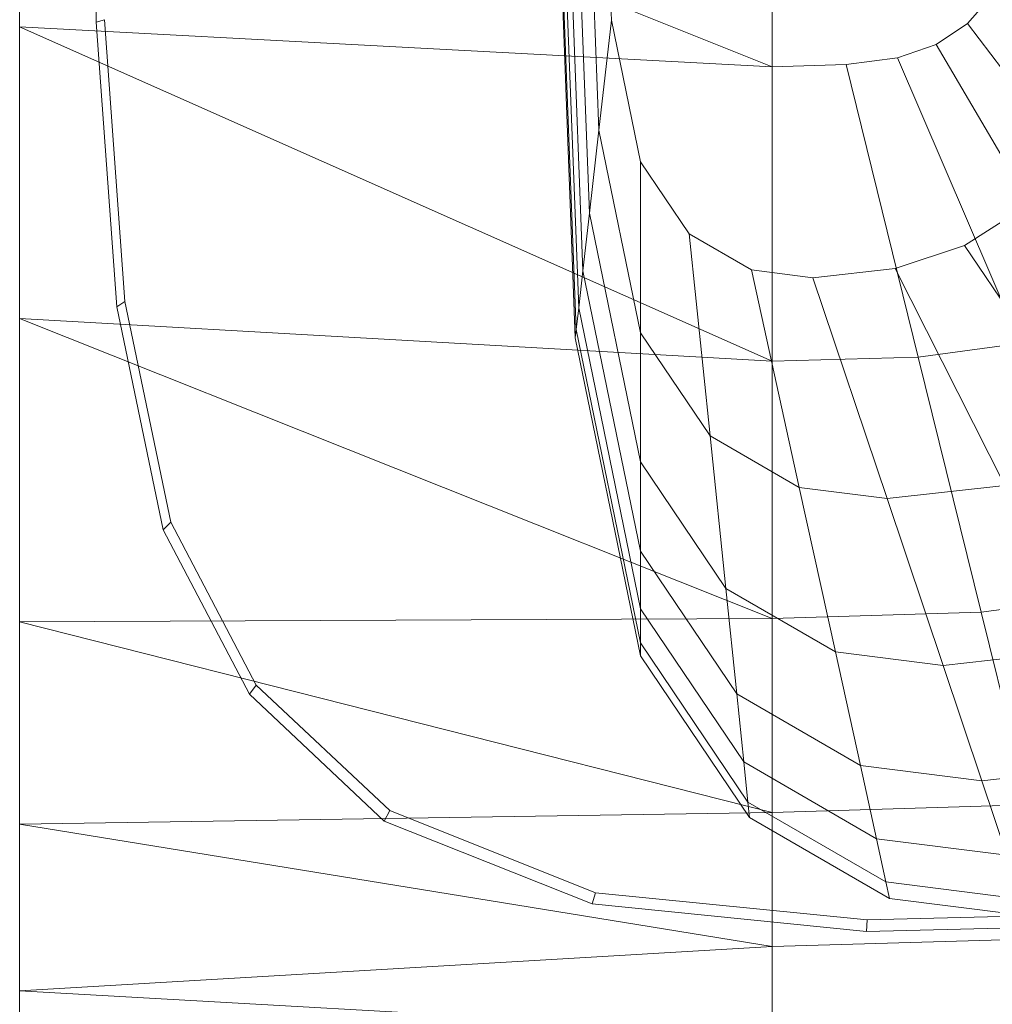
# Model space of a CAD drawing. Header units: metres. Extents: x 397.7 to 427.5, y 12.7 to 28.4.
# Tile 14 of 59: x 404.468 to 404.601, y 26.368 to 26.502. Entities that reach past the tile are written whole.
import ezdxf

# ---------------------------------------------------------------- set-up
doc = ezdxf.new("R2010")
doc.units = ezdxf.units.M
doc.layers.add('02_MOBILIARIO', color=7, linetype='Continuous', lineweight=18)
doc.layers.add('A-DETL-____-MBND', color=7, linetype='Continuous', lineweight=18)

# ---------------------------------------------------------------- blocks, each defined once
blk = doc.blocks.new('Family - Rentamans P2-152946-05_ENLLUMENAT_P2')
at = {"layer": 'A-DETL-____-MBND', "color": 253, "true_color": 0xaaaaaa}
for p, q in [((0, 0.36146), (0, 0.00406)), ((0, 0.18276), (0, 0.14702)), ((0, 0.18276), (0.10273, 0.14157)), ((0.01046, 0.14766), (0.00965, 0.18276)), ((0.07584, 0.10456), (0.07287, 0.18276)), ((0.07598, 0.10571), (0.07304, 0.18276)), ((0.07689, 0.11374), (0.07426, 0.18276)), ((0.07778, 0.12158), (0.07545, 0.18276)), ((0.07907, 0.13292), (0.07717, 0.18276)), ((0.08078, 0.14793), (0.07945, 0.18276)), ((0.10273, 0.18276), (0.10273, 0.14157)), ((0.07631, 0.10869), (0.074, 0.1695)), ((0.13282, 0.15143), (0.12937, 0.14751)), ((0.01159, 0.14801), (0.01046, 0.14766)), ((0.01437, 0.10952), (0.01159, 0.14801)), ((0.08078, 0.14793), (0.07907, 0.13292)), ((0.08473, 0.12861), (0.08078, 0.14793)), ((0, 0.14702), (0, 0.10722)), ((0.10273, 0.14157), (0, 0.14702)), ((0, 0.14702), (0.10273, 0.10137)), ((0.01327, 0.10879), (0.01046, 0.14766)), ((0.12937, 0.14751), (0.12509, 0.14464)), ((0.15537, 0.1131), (0.12937, 0.14751)), ((0.12509, 0.14464), (0.11983, 0.14281)), ((0.14692, 0.10743), (0.12509, 0.14464)), ((0.11983, 0.14281), (0.11281, 0.14187)), ((0.11983, 0.14281), (0.13653, 0.10383)), ((0.10273, 0.14157), (0.11281, 0.14187)), ((0.10273, 0.14157), (0.10273, 0.10137)), ((0.11281, 0.14187), (0.12264, 0.10196)), ((0.07907, 0.13292), (0.07778, 0.12158)), ((0.08473, 0.10527), (0.07907, 0.13292)), ((0.09137, 0.11877), (0.08473, 0.12861)), ((0.08473, 0.12861), (0.08473, 0.10527)), ((0.07778, 0.12158), (0.07689, 0.11374)), ((0.08473, 0.08764), (0.07778, 0.12158)), ((0.13667, 0.12213), (0.12897, 0.11719)), ((0.09989, 0.11385), (0.09137, 0.11877)), ((0.09137, 0.11877), (0.09423, 0.09119)), ((0.12897, 0.11719), (0.1195, 0.11406)), ((0.12897, 0.11719), (0.14804, 0.08893)), ((0.07689, 0.11374), (0.07631, 0.10869)), ((0.08473, 0.07545), (0.07689, 0.11374)), ((0.10826, 0.11279), (0.09989, 0.11385)), ((0.09989, 0.11385), (0.10642, 0.08414)), ((0.1195, 0.11406), (0.10826, 0.11279)), ((0.1195, 0.11406), (0.13449, 0.08444)), ((0.10826, 0.11279), (0.1184, 0.08263)), ((0.01437, 0.10952), (0.01327, 0.10879)), ((0.02062, 0.07939), (0.01437, 0.10952)), ((0.01958, 0.07835), (0.01327, 0.10879)), ((0.07631, 0.10869), (0.07598, 0.1057)), ((0.08473, 0.0676), (0.07631, 0.10869)), ((0, 0.10722), (0, 0.06579)), ((0.10273, 0.10137), (0, 0.10722)), ((0, 0.10722), (0.10273, 0.06628)), ((0.07598, 0.10571), (0.07584, 0.10456)), ((0.08473, 0.06296), (0.07598, 0.1057)), ((0.09423, 0.09119), (0.08473, 0.10527)), ((0.08473, 0.10527), (0.08473, 0.08764)), ((0.08473, 0.06117), (0.07584, 0.10456)), ((0.13653, 0.10383), (0.12264, 0.10196)), ((0.12264, 0.10196), (0.10273, 0.10137)), ((0.10273, 0.10137), (0.10273, 0.06628)), ((0.12264, 0.10196), (0.13123, 0.06713)), ((0.10642, 0.08414), (0.09423, 0.09119)), ((0.09423, 0.09119), (0.09638, 0.07036)), ((0.09638, 0.07036), (0.08473, 0.08764)), ((0.08473, 0.08764), (0.08473, 0.07545)), ((0.1184, 0.08263), (0.10642, 0.08414)), ((0.10642, 0.08414), (0.11135, 0.0617)), ((0.13449, 0.08444), (0.1184, 0.08263)), ((0.1184, 0.08263), (0.12606, 0.05985)), ((0.02062, 0.07939), (0.01958, 0.07835)), ((0.03228, 0.05718), (0.02062, 0.07939)), ((0.03136, 0.05592), (0.01958, 0.07835)), ((0.09788, 0.05596), (0.08473, 0.07545)), ((0.08473, 0.07545), (0.08473, 0.0676)), ((0.11135, 0.0617), (0.09638, 0.07036)), ((0.09638, 0.07036), (0.09788, 0.05596)), ((0.1511, 0.06981), (0.13123, 0.06713)), ((0.08473, 0.06296), (0.08473, 0.0676)), ((0.09884, 0.04668), (0.08473, 0.0676)), ((0.10273, 0.06628), (0, 0.06579)), ((0.13123, 0.06713), (0.10273, 0.06628)), ((0.10273, 0.06628), (0.10273, 0.03978)), ((0.13123, 0.06713), (0.13772, 0.04082)), ((0, 0.06579), (0, 0.03818)), ((0, 0.06579), (0.10273, 0.03978)), ((0.08473, 0.06117), (0.08473, 0.06296)), ((0.09941, 0.0412), (0.08473, 0.06296)), ((0.14581, 0.06207), (0.12606, 0.05985)), ((0.09963, 0.03908), (0.08473, 0.06117)), ((0.12606, 0.05985), (0.11135, 0.0617)), ((0.11135, 0.0617), (0.11476, 0.0462)), ((0.12606, 0.05985), (0.13135, 0.04411)), ((0.03228, 0.05718), (0.03136, 0.05592)), ((0.05051, 0.04004), (0.03228, 0.05718)), ((0.04977, 0.03861), (0.03136, 0.05592)), ((0.11476, 0.0462), (0.09788, 0.05596)), ((0.09788, 0.05596), (0.09884, 0.04668)), ((0.11696, 0.0362), (0.09884, 0.04668)), ((0.09884, 0.04668), (0.09941, 0.0412)), ((0.13135, 0.04411), (0.11476, 0.0462)), ((0.11476, 0.0462), (0.11696, 0.0362)), ((0.15363, 0.04662), (0.13135, 0.04411)), ((0.13135, 0.04411), (0.13476, 0.03396)), ((0.11825, 0.0303), (0.09941, 0.0412)), ((0.09941, 0.0412), (0.09963, 0.03908)), ((0.13772, 0.04082), (0.10273, 0.03978)), ((0.10273, 0.03978), (0, 0.03818)), ((0.05051, 0.04004), (0.04977, 0.03861)), ((0.07861, 0.02883), (0.05051, 0.04004)), ((0.11875, 0.02802), (0.09963, 0.03908)), ((0.10273, 0.03978), (0.10273, 0.02147)), ((0, 0.03818), (0, 0.01543)), ((0, 0.03818), (0.10273, 0.02147)), ((0.07816, 0.02729), (0.04977, 0.03861)), ((0.13476, 0.03396), (0.11696, 0.0362)), ((0.11696, 0.0362), (0.11825, 0.0303)), ((0.13678, 0.02796), (0.11825, 0.0303)), ((0.11825, 0.0303), (0.11875, 0.02802)), ((0.07861, 0.02883), (0.07816, 0.02729)), ((0.11566, 0.02511), (0.07861, 0.02883)), ((0.11557, 0.02353), (0.07816, 0.02729)), ((0.13755, 0.02565), (0.11875, 0.02802)), ((0.13755, 0.02565), (0.11566, 0.02511)), ((0.11566, 0.02511), (0.11557, 0.02353)), ((0.13769, 0.02408), (0.11557, 0.02353)), ((0.1422, 0.02264), (0.10273, 0.02147)), ((0.10273, 0.02147), (0, 0.01543)), ((0.10273, 0.02147), (0.10273, 0.00966)), ((0, 0.01543), (0, 0.00569)), ((0, 0.01543), (0.10273, 0.00966))]:
    blk.add_line(p, q, dxfattribs=at)
blk = doc.blocks.new('LONDR55-XX_ZZ-ARQ-CAA-M3D-Londres55_ifc-1-05_ENLLUMENAT_P2')
at = {"layer": '02_MOBILIARIO', "color": 253, "lineweight": 18, "true_color": 0xaaaaaa}
blk.add_blockref('Family - Rentamans P2-152946-05_ENLLUMENAT_P2', (404.46838, 26.35391), dxfattribs=at)

msp = doc.modelspace()

# ---------------------------------------------------------------- block references
at = {"lineweight": 5}
msp.add_blockref('LONDR55-XX_ZZ-ARQ-CAA-M3D-Londres55_ifc-1-05_ENLLUMENAT_P2', (0, 0), dxfattribs=at)

doc.saveas('drawing.dxf')
